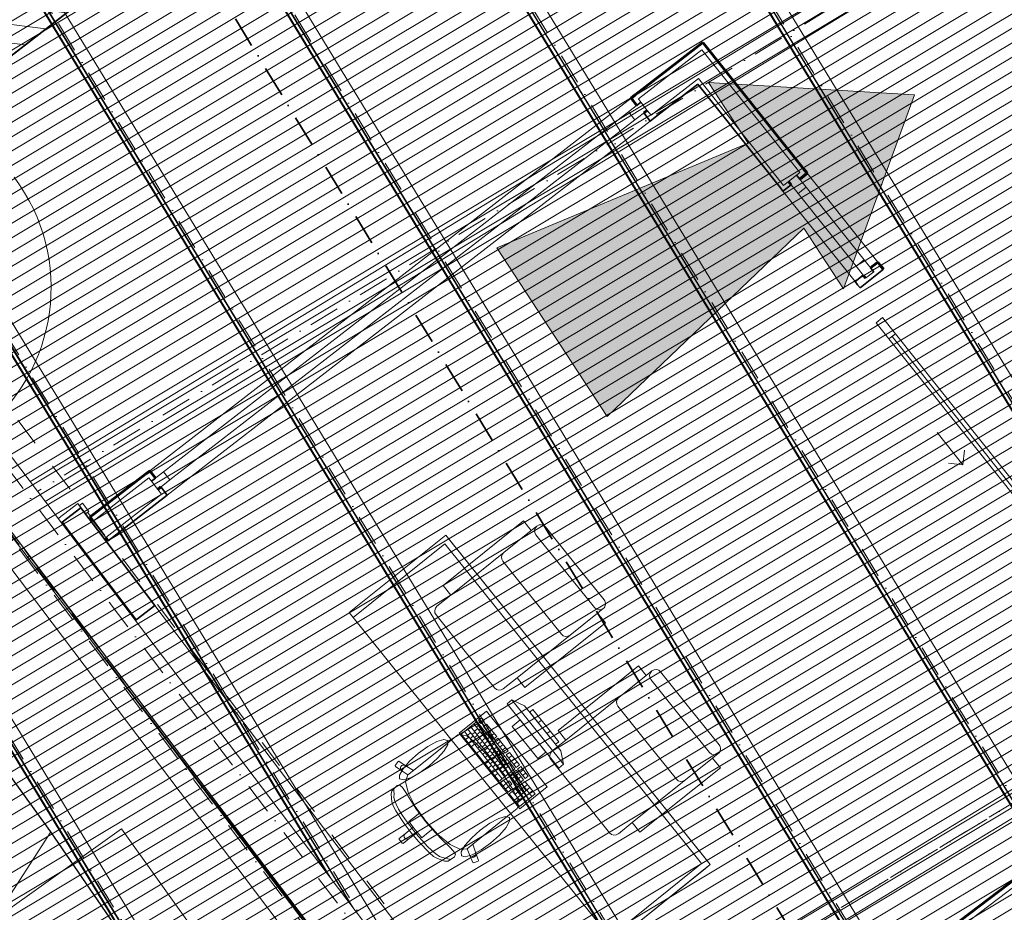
# Model space of a CAD drawing. Header units: millimetres. Extents: x -738537 to 1850049, y -250217 to 604013.
# Tile 199 of 204: x -148199 to -143427, y 492414 to 496740. Entities that reach past the tile are written whole.
import ezdxf

# ---------------------------------------------------------------- set-up
doc = ezdxf.new("R2010")
doc.units = ezdxf.units.MM
doc.header["$MEASUREMENT"] = 0
doc.set_wipeout_variables(frame=1)
for name, pattern in [('Dashed', [280, 140, -140]), ('Dot & Dashed', [280, 150, -60, 0, -70]), ('Wipeout_Contour', [1000, 0, -1000])]:
    doc.linetypes.add(name, pattern=pattern)
for name, color, linetype, lineweight in [('0_Pen_No__1', 214, 'Continuous', 35), ('0_Pen_No__128', 9, 'Continuous', 0), ('0_Pen_No__161', 1, 'Continuous', 5), ('0_Pen_No__2', 1, 'Continuous', 25), ('0_Pen_No__3', 30, 'Continuous', 15), ('0_Pen_No__4', 5, 'Continuous', 5), ('0_Pen_No__41', 7, 'Continuous', 60), ('0_Pen_No__5', 4, 'Continuous', 5), ('0_Pen_No__6', 7, 'Continuous', 5), ('0_Pen_No__69', 255, 'Continuous', 20), ('0_Pen_No__8', 255, 'Continuous', 0), ('0_Pen_No__90', 255, 'Continuous', 20)]:
    doc.layers.add(name, color=color, linetype=linetype, lineweight=lineweight)
for name, color, linetype, lineweight, true_color in [('0_Pen_No__168', 7, 'Continuous', 5, 0x996633), ('0_Pen_No__21', 7, 'Continuous', 0, 0x00ff4d), ('0_Pen_No__7', 7, 'Continuous', 5, 0x9f07ff)]:
    doc.layers.add(name, color=color, linetype=linetype, lineweight=lineweight, true_color=true_color)

msp = doc.modelspace()

# ---------------------------------------------------------------- linework, layer by layer
at = {"layer": '0_Pen_No__3', "color": 7, "linetype": 'Continuous', "lineweight": 15}
msp.add_lwpolyline([(-161459.3, 523616.4), (-162528.4, 524819), (-165486.5, 522193.5), (-164417.7, 520986.2), (-165655.5, 519885.8), (-158661.4, 512020.6), (-161000.3, 509940.8), (-160550.1, 509434.5), (-160072.2, 509869.7), (-146311.3, 491713.3), (-146288.8, 491683.7), (-141875.7, 485860.3), (-134132.3, 489842.1), (-149778.1, 515524.1), (-150456.9, 515110.5), (-159275.2, 525087.2), (-159407, 524970.1), (-159640.9, 525233.1)], close=True, dxfattribs=at)

# ---------------------------------------------------------------- next in the draw order: wipeouts: each hides what was drawn before it
at = {"color": 254, "linetype": 'Wipeout_Contour', "lineweight": 0, "ltscale": 4357763.73173579}
msp.add_wipeout([(-149231.7, 495566.4), (-151654.9, 493828.1), (-149846.7, 491292.2), (-147885.5, 492689.7), (-147704.9, 492818.4), (-142495, 485532.1), (-141870.4, 485853.3), (-149134.5, 495438.3)], dxfattribs=at)

# ---------------------------------------------------------------- next in the draw order: hatches: boundary and pattern name
at = {"layer": '0_Pen_No__128', "linetype": 'Continuous', "lineweight": 0, "true_color": 0x2f2f2f}
h = msp.add_hatch(color=250, dxfattribs=at)
h.paths.add_polyline_path([(-145028.6, 496009.4), (-147092.2, 494411.9), (-144971.7, 491672.6), (-142908.1, 493270.1)])
h.paths.add_polyline_path([(-145038.8, 492438.4), (-146441.9, 494250.9), (-145209.2, 495205.2), (-143806.1, 493392.6)], flags=0)

# ---------------------------------------------------------------- next in the draw order: linework, layer by layer
at = {"layer": '0_Pen_No__3', "color": 7, "linetype": 'Continuous', "lineweight": 15}
for points in [[(-145028.6, 496009.4), (-147092.2, 494411.9), (-144971.7, 491672.6), (-142908.1, 493270.1)], [(-149231.7, 495566.4), (-151654.9, 493828.1), (-149846.7, 491292.2), (-147885.5, 492689.7), (-147704.9, 492818.4), (-142495, 485532.1), (-141870.4, 485853.3), (-149134.5, 495438.3)], [(-145038.8, 492438.4), (-146441.9, 494250.9), (-145209.2, 495205.2), (-143806.1, 493392.6)]]:
    msp.add_lwpolyline(points, close=True, dxfattribs=at)

# ---------------------------------------------------------------- next in the draw order: wipeouts: each hides what was drawn before it
at = {"color": 254, "linetype": 'Wipeout_Contour', "lineweight": 0, "ltscale": 3274114.801400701}
msp.add_wipeout([(-149340.7, 495713.2), (-141882.9, 485858.3), (-134439.9, 489683.9), (-140343.8, 499375), (-143093.9, 497699.8), (-144273.6, 499635.7)], dxfattribs=at)

# ---------------------------------------------------------------- next in the draw order: hatches: boundary and pattern name
at = {"layer": '0_Pen_No__128', "linetype": 'Continuous', "lineweight": 0}
h = msp.add_hatch(dxfattribs=at)
h.set_pattern_fill('PATTERN__TILES_ANGLED', color=9, style=0, pattern_type=2)
h.set_pattern_definition([(31.22, (-141300, 493150), (-207350, 342060), []), (121.22, (-141300, 493150), (342060, 207350), [])])
h.paths.add_polyline_path([(-149340.7, 495713.2), (-141882.9, 485858.3), (-134439.9, 489683.9), (-140343.8, 499375), (-143093.9, 497699.8), (-144273.6, 499635.7)])
at = {"layer": '0_Pen_No__7', "linetype": 'Continuous', "lineweight": 5, "true_color": 0x3f3f3f}
h = msp.add_hatch(dxfattribs=at)
h.set_pattern_fill('HATCH__BRICK', color=250, style=0, pattern_type=2)
h.set_pattern_definition([(352.743617, (433276.26, 499609.01), (11.367854, 89.27918), [])])
h.paths.add_polyline_path([(-144273.6, 499635.7), (-144389.5, 499824.1), (-149301.3, 496021.9), (-149168.4, 495846.6)])
msp.add_hatch(color=250, dxfattribs=at).paths.add_polyline_path([(-148081.1, 494238.7), (-147722.3, 493765.2), (-147634.6, 493831.7), (-147993.4, 494305.1)])

# ---------------------------------------------------------------- next in the draw order: linework, layer by layer
at = {"layer": '0_Pen_No__1', "color": 7, "linetype": 'Dot & Dashed', "lineweight": 35}
msp.add_line((-157791, 514205), (-135467, 477560.9), dxfattribs=at)
at = {"layer": '0_Pen_No__1', "color": 7, "linetype": 'Continuous', "lineweight": 35}
for p, q in [((-145188.4, 496339.6), (-145208.2, 496324.3)), ((-145173.6, 496287.8), (-145143, 496248.3)), ((-145173.6, 496287.8), (-145143, 496248.3)), ((-145127.2, 496260.5), (-145143, 496248.3)), ((-145127.2, 496260.5), (-145143, 496248.3)), ((-144434.1, 495986.6), (-144418.5, 495967.1)), ((-144460.7, 495939.8), (-144499.8, 495908.6)), ((-144460.7, 495939.8), (-144499.8, 495908.6)), ((-144512.3, 495924.3), (-144499.8, 495908.6)), ((-144512.3, 495924.3), (-144499.8, 495908.6)), ((-144012.4, 495529.9), (-144125.8, 495439.5)), ((-144012.4, 495529.9), (-144125.8, 495439.5)), ((-144060.1, 495517.4), (-144075.7, 495537)), ((-144111.6, 495501.9), (-144150.7, 495470.7)), ((-144111.6, 495501.9), (-144150.7, 495470.7)), ((-144138.3, 495455.1), (-144150.7, 495470.7)), ((-144138.3, 495455.1), (-144150.7, 495470.7)), ((-144138.3, 495455.1), (-144125.8, 495439.5)), ((-144138.3, 495455.1), (-144125.8, 495439.5)), ((-147560.4, 494502.8), (-147540.6, 494518.1)), ((-147514, 494475.5), (-147483.3, 494436)), ((-147514, 494475.5), (-147483.3, 494436)), ((-147499.2, 494423.7), (-147483.3, 494436)), ((-147499.2, 494423.7), (-147483.3, 494436)), ((-147993.4, 494305.1), (-147901.8, 494374.6)), ((-147993.4, 494305.1), (-147901.8, 494374.6)), ((-147993.4, 494305.1), (-147901.8, 494374.6)), ((-147901.8, 494374.6), (-147879.4, 494345.1)), ((-147901.8, 494374.6), (-147879.4, 494345.1)), ((-147901.8, 494374.6), (-147879.4, 494345.1)), ((-148081.1, 494238.7), (-148041.2, 494268.9)), ((-148081.1, 494238.7), (-148041.2, 494268.9)), ((-148081.1, 494238.7), (-148041.2, 494268.9)), ((-148041.2, 494268.9), (-147993.4, 494305.1)), ((-148041.2, 494268.9), (-147993.4, 494305.1)), ((-148041.2, 494268.9), (-147993.4, 494305.1)), ((-147993.4, 494305.1), (-147634.6, 493831.7)), ((-148132.9, 494199.4), (-148081.1, 494238.7)), ((-148132.9, 494199.4), (-148081.1, 494238.7)), ((-148132.9, 494199.4), (-148081.1, 494238.7)), ((-148081.1, 494238.7), (-147722.3, 493765.2)), ((-148172.7, 494169.2), (-148132.9, 494199.4)), ((-148172.7, 494169.2), (-148132.9, 494199.4)), ((-148172.7, 494169.2), (-148132.9, 494199.4)), ((-148172.7, 494169.2), (-148132.9, 494199.4)), ((-148172.7, 494169.2), (-148132.9, 494199.4)), ((-148172.7, 494169.2), (-148150.4, 494139.7)), ((-148172.7, 494169.2), (-148150.4, 494139.7)), ((-148172.7, 494169.2), (-148150.4, 494139.7)), ((-147543, 493901.1), (-147634.6, 493831.7)), ((-147543, 493901.1), (-147634.6, 493831.7)), ((-147634.6, 493831.7), (-147722.3, 493765.2)), ((-147634.6, 493831.7), (-147722.3, 493765.2)), ((-147722.3, 493765.2), (-147782.1, 493719.9)), ((-147722.3, 493765.2), (-147782.1, 493719.9)), ((-147782.1, 493719.9), (-147813.9, 493695.8)), ((-147782.1, 493719.9), (-147813.9, 493695.8)), ((-147782.1, 493719.9), (-147813.9, 493695.8))]:
    msp.add_line(p, q, dxfattribs=at)
for points in [[(-149168.4, 495846.6), (-144273.6, 499635.7)], [(-149073.2, 495920.2), (-146258.9, 498098.8)], [(-145127.2, 496260.5), (-144912.7, 496426.6)], [(-144912.7, 496426.6), (-144512.3, 495924.3)], [(-147769.3, 494214.5), (-147499.2, 494423.7)], [(-147543, 493901.1), (-147901.8, 494374.6)], [(-147858.1, 494329.2), (-147842.8, 494309.4)], [(-148172.7, 494169.2), (-147813.9, 493695.8)]]:
    msp.add_lwpolyline(points, dxfattribs=at)
at = {"layer": '0_Pen_No__168', "color": 25, "linetype": 'Continuous', "lineweight": 5, "true_color": 0x996633}
msp.add_lwpolyline([(-149340.7, 495713.2), (-141882.9, 485858.3), (-134439.9, 489683.9), (-140343.8, 499375), (-143093.9, 497699.8), (-144273.6, 499635.7)], close=True, dxfattribs=at)
at = {"layer": '0_Pen_No__2', "color": 7, "linetype": 'Continuous', "lineweight": 25}
for p, q in [((-148047.4, 492804.3), (-149703.9, 495074.5)), ((-144399.4, 489731.2), (-147944.5, 493857.9)), ((-142949, 485362.4), (-148047.4, 492804.3))]:
    msp.add_line(p, q, dxfattribs=at)
at = {"layer": '0_Pen_No__21', "color": 100, "linetype": 'Continuous', "lineweight": 0, "true_color": 0x00ff4d}
for p, q in [((-144892.7, 496593.9), (-145200.7, 496355.4)), ((-144418.5, 495999.1), (-144892.7, 496593.9)), ((-145139.4, 496276.3), (-144909.4, 496454.5)), ((-144909.4, 496454.5), (-144496.7, 495936.7)), ((-145200.7, 496355.4), (-145188.4, 496339.6)), ((-145157.8, 496300), (-145188.4, 496339.6)), ((-145157.8, 496300), (-145188.4, 496339.6)), ((-145157.8, 496300), (-145188.4, 496339.6)), ((-145139.4, 496276.3), (-145157.8, 496300)), ((-144473.2, 495955.4), (-144434.1, 495986.6)), ((-144473.2, 495955.4), (-144434.1, 495986.6)), ((-144473.2, 495955.4), (-144434.1, 495986.6)), ((-144418.5, 495999.1), (-144434.1, 495986.6)), ((-144496.7, 495936.7), (-144473.2, 495955.4)), ((-144099.2, 495486.3), (-144060.1, 495517.4)), ((-144099.2, 495486.3), (-144060.1, 495517.4)), ((-147572.6, 494518.6), (-147842.8, 494309.4)), ((-147572.6, 494518.6), (-147560.4, 494502.8)), ((-147529.8, 494463.3), (-147560.4, 494502.8)), ((-147529.8, 494463.3), (-147560.4, 494502.8)), ((-147529.8, 494463.3), (-147560.4, 494502.8)), ((-147511.4, 494439.5), (-147529.8, 494463.3)), ((-147781.5, 494230.4), (-147511.4, 494439.5)), ((-142403.8, 493279.5), (-145362.4, 491035.9))]:
    msp.add_line(p, q, dxfattribs=at)
msp.add_lwpolyline([(-147842.8, 494309.4), (-147781.5, 494230.4)], dxfattribs=at)
at = {"layer": '0_Pen_No__3', "color": 7, "linetype": 'Continuous', "lineweight": 15}
for p, q in [((-145235.7, 496359.8), (-147568.2, 494553.7)), ((-145143, 496248.3), (-147483.3, 494436)), ((-144040.5, 495565), (-144383.3, 495995.1)), ((-144150.7, 495470.7), (-144499.8, 495908.6)), ((-143753, 494739.2), (-143628.3, 494582.8)), ((-143628.3, 494582.8), (-143620.4, 494653.1)), ((-143628.3, 494582.8), (-143698.5, 494590.7)), ((-148056.3, 494288.8), (-147916.9, 494394.5)), ((-147901.8, 494374.6), (-148041.2, 494268.9)), ((-147916.9, 494394.5), (-147901.8, 494374.6)), ((-147909.6, 494384.9), (-147894.5, 494396.4)), ((-147879.4, 494345.1), (-147909.6, 494384.9)), ((-147894.5, 494396.4), (-147864.3, 494356.5)), ((-147864.3, 494356.5), (-147879.4, 494345.1)), ((-148041.2, 494268.9), (-148056.3, 494288.8)), ((-148187.8, 494189.1), (-148148, 494219.3)), ((-148148, 494219.3), (-148132.9, 494199.4)), ((-148195.7, 494168.1), (-148180.6, 494179.5)), ((-148172.7, 494169.2), (-148187.8, 494189.1)), ((-148180.6, 494179.5), (-148150.4, 494139.7)), ((-148132.9, 494199.4), (-148172.7, 494169.2)), ((-148165.5, 494128.2), (-148195.7, 494168.1)), ((-148150.4, 494139.7), (-148165.5, 494128.2)), ((-147543, 493901.1), (-145824.6, 491633.7)), ((-147813.9, 493695.8), (-146095.5, 491428.4))]:
    msp.add_line(p, q, dxfattribs=at)
msp.add_arc((-148930.3, 495442), 884, 307.1575, 37.1575, dxfattribs=at)
at = {"layer": '0_Pen_No__4', "color": 7, "linetype": 'Continuous', "lineweight": 5}
for p, q in [((-146146.8, 493997.8), (-145757.2, 494310.7)), ((-145757.2, 494310.7), (-145719.6, 494263.9)), ((-145719.6, 494263.9), (-145692.2, 494285.9)), ((-145650.1, 494281.3), (-145508.1, 494104.6)), ((-146601.8, 493866.1), (-146157.7, 494222.7)), ((-146157.7, 494222.7), (-146134.3, 494241.5)), ((-146134.3, 494241.5), (-146115.5, 494218.1)), ((-146109.2, 493951), (-145719.6, 494263.9)), ((-145554.9, 494067), (-145696.8, 494243.7)), ((-146138.9, 494199.4), (-146583, 493842.7)), ((-144894.5, 492649.9), (-146138.9, 494199.4)), ((-146115.5, 494218.1), (-144871.1, 492668.7)), ((-145715.4, 493938.1), (-145857.4, 494114.8)), ((-145366.2, 493927.9), (-145508.1, 494104.6)), ((-145554.9, 494067), (-145413, 493890.3)), ((-146109.2, 493951), (-146146.8, 493997.8)), ((-146176.5, 493897), (-146109.2, 493951)), ((-145715.4, 493938.1), (-145573.5, 493761.4)), ((-145398.2, 493863.7), (-145370.8, 493885.7)), ((-146583, 493842.7), (-146601.8, 493866.1)), ((-146039.2, 493678.1), (-146181.1, 493854.8)), ((-145787.8, 493550.8), (-145398.2, 493863.7)), ((-145360.6, 493816.9), (-145398.2, 493863.7)), ((-145750.2, 493504), (-145360.6, 493816.9)), ((-146039.2, 493678.1), (-145897.2, 493501.4)), ((-145589.5, 493295.5), (-145199.9, 493608.4)), ((-145199.9, 493608.4), (-145162.3, 493561.6)), ((-145551.9, 493248.7), (-145162.3, 493561.6)), ((-145162.3, 493561.6), (-145134.9, 493583.5)), ((-145092.7, 493578.9), (-144950.8, 493402.2)), ((-145855.1, 493496.8), (-145787.8, 493550.8)), ((-145787.8, 493550.8), (-145750.2, 493504)), ((-144997.6, 493364.7), (-145139.5, 493541.4)), ((-145813.2, 493443), (-145836.5, 493424.3)), ((-145836.5, 493424.3), (-145586.1, 493112.4)), ((-145562.7, 493131.2), (-145813.2, 493443)), ((-145813.2, 493443), (-145752.2, 493415)), ((-145752.2, 493415), (-145576.9, 493196.7)), ((-145158.1, 493235.8), (-145300, 493412.5)), ((-145711.6, 493396.4), (-145727.2, 493383.9)), ((-145727.2, 493383.9), (-145601.9, 493227.9)), ((-145586.3, 493240.4), (-145711.6, 493396.4)), ((-144997.6, 493364.7), (-144855.7, 493187.9)), ((-144808.9, 493225.5), (-144950.8, 493402.2)), ((-145983.5, 493338.6), (-146059.1, 493277.9)), ((-146013.7, 493314.3), (-145845.1, 493104.4)), ((-145998.6, 493326.5), (-145814.6, 493097.4)), ((-145986.3, 493311.2), (-145971.2, 493323.3)), ((-145799.5, 493109.6), (-145983.5, 493338.6)), ((-145960.8, 493356.8), (-145975.9, 493344.7)), ((-145975.9, 493344.7), (-145963.6, 493329.4)), ((-145963.6, 493329.4), (-145948.5, 493341.6)), ((-145948.5, 493341.6), (-145960.8, 493356.8)), ((-145936.3, 493326.3), (-145951.4, 493314.1)), ((-145951.4, 493314.1), (-145902.3, 493253.1)), ((-145887.2, 493265.2), (-145936.3, 493326.3)), ((-145773.9, 493346.3), (-145812.9, 493315)), ((-145812.9, 493315), (-145687.7, 493159)), ((-145648.7, 493190.3), (-145773.9, 493346.3)), ((-145685.4, 493331.9), (-145669.8, 493344.4)), ((-146075.4, 493274.1), (-146099.6, 493254.6)), ((-146065.8, 493275.9), (-146075.4, 493274.1)), ((-146032.6, 493268.3), (-146065.8, 493275.9)), ((-146059.1, 493277.9), (-145875.1, 493048.9)), ((-146043.9, 493290), (-145860, 493061)), ((-146030.5, 493267.1), (-146032.6, 493268.3)), ((-145993.4, 493238), (-146030.5, 493267.1)), ((-146028.8, 493302.2), (-145844.9, 493073.1)), ((-146028.6, 493270.9), (-146013.5, 493283.1)), ((-146016.4, 493255.7), (-146001.2, 493267.8)), ((-146007.4, 493275.5), (-145992.2, 493287.6)), ((-145995.3, 493291.4), (-145980.2, 493303.6)), ((-145995.1, 493260.2), (-145980, 493272.3)), ((-145983, 493276.1), (-145967.9, 493288.3)), ((-145974.1, 493295.9), (-145958.9, 493308.1)), ((-145970.8, 493260.9), (-145955.7, 493273)), ((-145961.8, 493280.7), (-145946.7, 493292.8)), ((-145949.5, 493265.4), (-145934.4, 493277.5)), ((-145939.1, 493298.9), (-145924, 493311)), ((-145926.9, 493283.6), (-145911.7, 493295.7)), ((-145914.6, 493268.3), (-145899.5, 493280.5)), ((-145902.3, 493253.1), (-145887.2, 493265.2)), ((-145643.7, 493279.9), (-145628.1, 493292.4)), ((-145551.9, 493248.7), (-145589.5, 493295.5)), ((-146127.7, 493232), (-146290.8, 493101.1)), ((-146099.6, 493254.6), (-146127.7, 493232)), ((-146037.6, 493251.2), (-146022.5, 493263.3)), ((-146023.8, 493234), (-146008.7, 493246.1)), ((-146010, 493216.8), (-145994.9, 493229)), ((-146004.1, 493240.4), (-145989, 493252.5)), ((-145944.8, 493188.9), (-145993.4, 493238)), ((-145991.8, 493225.1), (-145976.7, 493237.3)), ((-145982.8, 493244.9), (-145967.7, 493257.1)), ((-145979.6, 493209.9), (-145964.5, 493222)), ((-145970.6, 493229.6), (-145955.5, 493241.8)), ((-145958.5, 493245.6), (-145943.4, 493257.7)), ((-145958.3, 493214.4), (-145943.2, 493226.5)), ((-145946.3, 493230.3), (-145931.1, 493242.5)), ((-145937.3, 493250.1), (-145922.1, 493262.3)), ((-145934, 493215.1), (-145918.9, 493227.2)), ((-145925, 493234.8), (-145909.9, 493247)), ((-145912.7, 493219.6), (-145897.6, 493231.7)), ((-145881.1, 493257.6), (-145896.2, 493245.4)), ((-145896.2, 493245.4), (-145847.1, 493184.4)), ((-145883.9, 493230.2), (-145868.8, 493242.3)), ((-145832, 493196.5), (-145881.1, 493257.6)), ((-145871.7, 493214.9), (-145856.6, 493227)), ((-145619.2, 493194.7), (-145551.9, 493248.7)), ((-145601.9, 493227.9), (-145586.3, 493240.4)), ((-145158.1, 493235.8), (-145016.2, 493059)), ((-145967.3, 493194.6), (-145952.2, 493206.7)), ((-145955, 493179.3), (-145939.9, 493191.5)), ((-145946.1, 493199.1), (-145930.9, 493211.2)), ((-145944.1, 493188.1), (-145944.8, 493188.9)), ((-145892, 493127.3), (-145944.1, 493188.1)), ((-145942.8, 493164.1), (-145927.7, 493176.2)), ((-145933.8, 493183.8), (-145918.7, 493196)), ((-145921.7, 493199.8), (-145906.6, 493211.9)), ((-145921.5, 493168.6), (-145906.4, 493180.7)), ((-145909.5, 493184.5), (-145894.4, 493196.7)), ((-145900.5, 493204.3), (-145885.4, 493216.5)), ((-145897.2, 493169.3), (-145882.1, 493181.4)), ((-145888.2, 493189), (-145873.1, 493201.2)), ((-145876, 493173.8), (-145860.8, 493185.9)), ((-145863.7, 493158.5), (-145848.6, 493170.6)), ((-145859.4, 493199.6), (-145844.3, 493211.8)), ((-145847.1, 493184.4), (-145832, 493196.5)), ((-145825.9, 493188.9), (-145841, 493176.7)), ((-145841, 493176.7), (-145792, 493115.6)), ((-145828.8, 493161.4), (-145813.6, 493173.6)), ((-145776.8, 493127.8), (-145825.9, 493188.9)), ((-145687.7, 493159), (-145648.7, 493190.3)), ((-145562.7, 493131.2), (-145576.9, 493196.7)), ((-144840.9, 493161.4), (-144813.5, 493183.3)), ((-146365.4, 493144.7), (-146378.4, 493124.6)), ((-146378.4, 493124.6), (-146377.6, 493120.5)), ((-146361.2, 493145.6), (-146365.4, 493144.7)), ((-146330.2, 493125.1), (-146361.2, 493145.6)), ((-146346.8, 493125), (-146350.9, 493120.9)), ((-146341.5, 493127.3), (-146346.8, 493125)), ((-146335.6, 493127.3), (-146341.5, 493127.3)), ((-146330.2, 493125.1), (-146335.6, 493127.3)), ((-146290.8, 493101.1), (-146330.2, 493125.1)), ((-145942.6, 493132.8), (-145927.5, 493145)), ((-145930.5, 493148.8), (-145915.4, 493160.9)), ((-145927.2, 493113.7), (-145912.1, 493125.9)), ((-145918.3, 493133.5), (-145903.1, 493145.7)), ((-145909.3, 493153.3), (-145894.1, 493165.4)), ((-145906, 493118.3), (-145890.9, 493130.4)), ((-145897, 493138), (-145881.9, 493150.2)), ((-145892, 493127.3), (-145843.9, 493063.3)), ((-145885, 493154), (-145869.8, 493166.1)), ((-145884.7, 493122.8), (-145869.6, 493134.9)), ((-145872.7, 493138.7), (-145857.6, 493150.9)), ((-145860.4, 493123.5), (-145845.3, 493135.6)), ((-145851.4, 493143.2), (-145836.3, 493155.4)), ((-145839.2, 493128), (-145824.1, 493140.1)), ((-145816.5, 493146.2), (-145801.4, 493158.3)), ((-145804.2, 493130.9), (-145789.1, 493143.1)), ((-145792, 493115.6), (-145776.8, 493127.8)), ((-145481.8, 492975.8), (-145623.8, 493152.5)), ((-145586.1, 493112.4), (-145562.7, 493131.2)), ((-145230.5, 492848.5), (-144840.9, 493161.4)), ((-144803.3, 493114.6), (-144840.9, 493161.4)), ((-146377.6, 493120.5), (-146346.5, 493100)), ((-146350.9, 493120.9), (-146353.1, 493115.4)), ((-146353.1, 493115.4), (-146353, 493109.5)), ((-146353, 493109.5), (-146350.7, 493104.1)), ((-146350.7, 493104.1), (-146346.5, 493100)), ((-146346.5, 493100), (-146317.6, 493079.4)), ((-146317.6, 493079.4), (-146328.4, 493048.5)), ((-146317.6, 493079.4), (-146290.8, 493101.1)), ((-146317.5, 493079.6), (-146317.6, 493079.4)), ((-145911.9, 493094.7), (-145896.8, 493106.8)), ((-145896.6, 493075.6), (-145881.5, 493087.7)), ((-145893.7, 493103), (-145878.6, 493115.1)), ((-145875.1, 493048.9), (-145799.5, 493109.6)), ((-145872.5, 493107.5), (-145857.4, 493119.6)), ((-145860.2, 493092.2), (-145845.1, 493104.4)), ((-145848.2, 493108.2), (-145833, 493120.3)), ((-145793.4, 493101.9), (-145823.6, 493077.6)), ((-145823.6, 493077.6), (-145786.9, 493031.8)), ((-145811.4, 493062.4), (-145781.1, 493086.7)), ((-145808.5, 493089.8), (-145771.7, 493044)), ((-145756.6, 493056.1), (-145793.4, 493101.9)), ((-145770.7, 493120.1), (-145785.8, 493108)), ((-145785.8, 493108), (-145749, 493062.2)), ((-145773.6, 493092.7), (-145758.5, 493104.9)), ((-145733.9, 493074.3), (-145770.7, 493120.1)), ((-145761.3, 493077.5), (-145746.2, 493089.6)), ((-145749, 493062.2), (-145733.9, 493074.3)), ((-145192.9, 492801.7), (-144803.3, 493114.6)), ((-146369.6, 493027.7), (-146395.7, 493002.5)), ((-146356.4, 493029.7), (-146369.6, 493027.7)), ((-146343.2, 493018.2), (-146356.4, 493029.7)), ((-146328.4, 493048.5), (-146315.8, 492994.8)), ((-145853.9, 493053.4), (-145869, 493041.2)), ((-145869, 493041.2), (-145832.2, 492995.4)), ((-145856.7, 493025.9), (-145841.6, 493038.1)), ((-145841.6, 493038.1), (-145853.9, 493053.4)), ((-145843.9, 493063.3), (-145843.3, 493062.4)), ((-145843.3, 493062.4), (-145805.8, 493004.3)), ((-145826.5, 493050.2), (-145841.6, 493038.1)), ((-145841.6, 493038.1), (-145829.4, 493022.8)), ((-145829.4, 493022.8), (-145814.2, 493035)), ((-145814.2, 493035), (-145826.5, 493050.2)), ((-145750.5, 493048.5), (-145826.1, 492987.8)), ((-145799.1, 493047.1), (-145768.9, 493071.4)), ((-145798.7, 492984.6), (-145738.2, 493033.2)), ((-145786.9, 493031.8), (-145756.6, 493056.1)), ((-145765.6, 493036.3), (-145716.5, 492975.3)), ((-145701.4, 492987.4), (-145750.5, 493048.5)), ((-146395.7, 493002.5), (-146399.3, 492986.1)), ((-146399.3, 492986.1), (-146395.5, 492949.3)), ((-146385.5, 493006.7), (-146385.8, 493011.3)), ((-146385.6, 492998.6), (-146385.5, 493006.7)), ((-146384.7, 492987.7), (-146385.6, 492998.6)), ((-146385.3, 492972.3), (-146384.7, 492987.7)), ((-146327.1, 492994), (-146343.2, 493018.2)), ((-146303.3, 492955), (-146327.1, 492994)), ((-146315.8, 492994.8), (-146281.7, 492926.9)), ((-145844.5, 493010.7), (-145829.4, 493022.8)), ((-145832.2, 492995.4), (-145817.1, 493007.6)), ((-145817.1, 493007.6), (-145829.4, 493022.8)), ((-145826.1, 492987.8), (-145777, 492926.7)), ((-145811, 492999.9), (-145774.2, 492954.1)), ((-145805.8, 493004.3), (-145785.4, 492961.8)), ((-145801.6, 492957.2), (-145726, 493018)), ((-145795.8, 493012.1), (-145746.8, 492951)), ((-145789.3, 492942), (-145713.7, 493002.7)), ((-145780.7, 493024.2), (-145743.9, 492978.4)), ((-145777, 492926.7), (-145701.4, 492987.4)), ((-146395.5, 492949.3), (-146388.7, 492929.2)), ((-146383, 492957.2), (-146385.3, 492972.3)), ((-146375.1, 492937.4), (-146383, 492957.2)), ((-146362.7, 492914.1), (-146375.1, 492937.4)), ((-146275, 492912.4), (-146303.3, 492955)), ((-145785.4, 492961.8), (-145784.7, 492959.6)), ((-145784.7, 492959.6), (-145784.4, 492925.5)), ((-145481.8, 492975.8), (-145339.9, 492799.1)), ((-146388.7, 492929.2), (-146376.3, 492906)), ((-146376.3, 492906), (-146335.9, 492844.6)), ((-146346.8, 492888.4), (-146362.7, 492914.1)), ((-146328.5, 492861.5), (-146346.8, 492888.4)), ((-146260.1, 492896.2), (-146290.3, 492872)), ((-146281.7, 492926.9), (-146260.1, 492896.2)), ((-146231.6, 492854.6), (-146275, 492912.4)), ((-146260.1, 492896.2), (-146231.1, 492855)), ((-145812.5, 492897.1), (-145840.6, 492874.5)), ((-145788.3, 492916.5), (-145812.5, 492897.1)), ((-145784.4, 492925.5), (-145788.3, 492916.5)), ((-146335.9, 492844.6), (-146301.6, 492798.4)), ((-146308.7, 492834.6), (-146328.5, 492861.5)), ((-146290.3, 492872), (-146313.6, 492853.3)), ((-146313.6, 492853.3), (-146292.7, 492827.2)), ((-146231.6, 492854.6), (-146184.5, 492799.7)), ((-146197.1, 492817.8), (-146231.1, 492855)), ((-145840.6, 492874.5), (-146003.6, 492743.6)), ((-145297.7, 492794.5), (-145230.5, 492848.5)), ((-145230.5, 492848.5), (-145192.9, 492801.7)), ((-146330.4, 492794.6), (-146359.2, 492771.5)), ((-146334.1, 492790.1), (-146335.9, 492784.5)), ((-146330.4, 492794.6), (-146334.1, 492790.1)), ((-146292.7, 492827.2), (-146330.4, 492794.6)), ((-146271.5, 492800.8), (-146311.5, 492771)), ((-146288.6, 492808.8), (-146308.7, 492834.6)), ((-146263.8, 492754.9), (-146301.6, 492798.4)), ((-146292.7, 492827.2), (-146282.1, 492814)), ((-146288.6, 492808.8), (-146267.8, 492783.6)), ((-146271.5, 492800.8), (-146282.1, 492814)), ((-146250.6, 492774.8), (-146271.5, 492800.8)), ((-146227.2, 492793.5), (-146250.6, 492774.8)), ((-146197.1, 492817.8), (-146227.2, 492793.5)), ((-146171.8, 492790.1), (-146197.1, 492817.8)), ((-146184.5, 492799.7), (-146149, 492762.9)), ((-146112.8, 492742), (-146171.8, 492790.1)), ((-146359.2, 492771.5), (-146359.6, 492767.2)), ((-146359.6, 492767.2), (-146352.1, 492757.8)), ((-146344.5, 492748.4), (-146352.1, 492757.8)), ((-146340.3, 492747.9), (-146344.5, 492748.4)), ((-146311.5, 492771), (-146340.3, 492747.9)), ((-146335.9, 492784.5), (-146335.3, 492778.7)), ((-146335.3, 492778.7), (-146332.6, 492773.4)), ((-146328.1, 492769.6), (-146332.6, 492773.4)), ((-146322.5, 492767.9), (-146328.1, 492769.6)), ((-146316.7, 492768.3), (-146322.5, 492767.9)), ((-146311.5, 492771), (-146316.7, 492768.3)), ((-146267.8, 492783.6), (-146245.7, 492758.5)), ((-146212.6, 492702.2), (-146263.8, 492754.9)), ((-146245.7, 492758.5), (-146223.4, 492734.7)), ((-146149, 492762.9), (-146116.1, 492731.2)), ((-146063.2, 492718.2), (-146112.8, 492742)), ((-146030.6, 492722.1), (-146003.6, 492743.6)), ((-146003.6, 492743.6), (-145988.7, 492699.9)), ((-146223.4, 492734.7), (-146201.8, 492713.7)), ((-146192.6, 492685), (-146212.6, 492702.2)), ((-146201.8, 492713.7), (-146181.7, 492696.5)), ((-146181.7, 492696.5), (-146164, 492684.6)), ((-146116.1, 492731.2), (-146095.9, 492710.3)), ((-146095.9, 492710.3), (-146087.5, 492694.9)), ((-146087.5, 492694.9), (-146092.3, 492682.5)), ((-146030.6, 492722.1), (-146063.2, 492718.2)), ((-146030.4, 492722.1), (-146030.6, 492722.1)), ((-146016.7, 492689.4), (-146030.6, 492722.1)), ((-145987.7, 492694.1), (-145989, 492688.4)), ((-145988.7, 492699.9), (-145987.7, 492694.1)), ((-145988.7, 492699.9), (-145975.4, 492665.2)), ((-146174.5, 492674), (-146192.6, 492685)), ((-146139.4, 492662.4), (-146174.5, 492674)), ((-146164, 492684.6), (-146149.8, 492679.1)), ((-146149.8, 492679.1), (-146134.6, 492676.3)), ((-146122.5, 492662.4), (-146139.4, 492662.4)), ((-146134.6, 492676.3), (-146124.1, 492673.1)), ((-146124.1, 492673.1), (-146116.2, 492671.4)), ((-146092.3, 492682.5), (-146122.5, 492662.4)), ((-146116.2, 492671.4), (-146111.8, 492670.2)), ((-146013.6, 492684.4), (-146016.7, 492689.4)), ((-146003.4, 492654.6), (-146016.7, 492689.4)), ((-146008.8, 492681), (-146013.6, 492684.4)), ((-146003.1, 492679.6), (-146008.8, 492681)), ((-145999.6, 492652.9), (-146003.4, 492654.6)), ((-145997.3, 492680.6), (-146003.1, 492679.6)), ((-145977.1, 492661.3), (-145999.6, 492652.9)), ((-145992.4, 492683.7), (-145997.3, 492680.6)), ((-145989, 492688.4), (-145992.4, 492683.7)), ((-145975.4, 492665.2), (-145977.1, 492661.3)), ((-145338.6, 492293.2), (-144894.5, 492649.9)), ((-144852.3, 492645.3), (-144875.7, 492626.5)), ((-144871.1, 492668.7), (-144852.3, 492645.3)), ((-144875.7, 492626.5), (-145319.8, 492269.8))]:
    msp.add_line(p, q, dxfattribs=at)
for points in [[(-146134.3, 494241.5), (-144852.3, 492645.3), (-145319.8, 492269.8), (-146601.8, 493866.1)], [(-145936.4, 493388.9), (-146069, 493282.5), (-145774.7, 492916), (-145642.1, 493022.5)], [(-146266.5, 493184.7), (-146309, 493146.6), (-146341.2, 493109.6), (-146358.2, 493079.2), (-146357.4, 493060), (-146338.9, 493055.1), (-146305.6, 493065.2), (-146262.4, 493088.6), (-146216, 493122), (-146173.5, 493160.1), (-146141.3, 493197.1), (-146124.3, 493227.5), (-146125.1, 493246.7), (-146143.6, 493251.6), (-146176.9, 493241.5), (-146220.1, 493218.1)], [(-145916.7, 492749.3), (-145963.1, 492715.9), (-146006.3, 492692.5), (-146039.6, 492682.4), (-146058.1, 492687.3), (-146058.9, 492706.5), (-146041.9, 492736.9), (-146009.7, 492773.9), (-145967.1, 492812), (-145920.8, 492845.4), (-145877.6, 492868.8), (-145844.2, 492878.9), (-145825.8, 492874), (-145824.9, 492854.8), (-145842, 492824.4), (-145874.2, 492787.4)]]:
    msp.add_lwpolyline(points, close=True, dxfattribs=at)
for centre, start, end in [((-145673.5, 494262.5), 128.768, 218.768), ((-145673.5, 494262.5), 38.768, 128.768), ((-145834, 494133.6), 128.768, 218.768), ((-146157.7, 493873.6), 128.768, 218.768), ((-145389.6, 493909.1), 218.768, 308.768), ((-145389.6, 493909.1), 308.768, 38.768), ((-145550.1, 493780.2), 218.768, 308.768), ((-145116.1, 493560.2), 128.768, 218.768), ((-145116.1, 493560.2), 38.768, 128.768), ((-145873.8, 493520.2), 218.768, 308.768), ((-145276.6, 493431.3), 128.768, 218.768), ((-144832.3, 493206.7), 308.768, 38.768), ((-145600.4, 493171.3), 128.768, 218.768), ((-144832.3, 493206.7), 218.768, 308.768), ((-144992.8, 493077.8), 218.768, 308.768), ((-145316.5, 492817.8), 218.768, 308.768)]:
    msp.add_arc(centre, 30, start, end, dxfattribs=at)
at = {"layer": '0_Pen_No__41', "color": 7, "linetype": 'Continuous', "lineweight": 60}
for p, q in [((-145216, 496375.1), (-145235.7, 496359.8)), ((-145216, 496375.1), (-145235.7, 496359.8)), ((-145208.2, 496324.3), (-145235.7, 496359.8)), ((-145208.2, 496324.3), (-145235.7, 496359.8)), ((-145157.8, 496300), (-145173.6, 496287.8)), ((-144418.5, 495967.1), (-144383.3, 495995.1)), ((-144418.5, 495967.1), (-144383.3, 495995.1)), ((-144398.9, 496014.7), (-144383.3, 495995.1)), ((-144398.9, 496014.7), (-144383.3, 495995.1)), ((-144473.2, 495955.4), (-144460.7, 495939.8)), ((-144075.7, 495537), (-144040.5, 495565)), ((-144075.7, 495537), (-144040.5, 495565)), ((-144024.9, 495545.5), (-144040.5, 495565)), ((-144024.9, 495545.5), (-144040.5, 495565)), ((-144024.9, 495545.5), (-144012.4, 495529.9)), ((-144099.2, 495486.3), (-144111.6, 495501.9)), ((-147587.9, 494538.4), (-147568.2, 494553.7)), ((-147587.9, 494538.4), (-147568.2, 494553.7)), ((-147540.6, 494518.1), (-147568.2, 494553.7)), ((-147540.6, 494518.1), (-147568.2, 494553.7)), ((-147529.8, 494463.3), (-147514, 494475.5))]:
    msp.add_line(p, q, dxfattribs=at)
for points in [[(-144888.5, 496628.7), (-145216, 496375.1)], [(-144398.9, 496014.7), (-144888.5, 496628.7)], [(-147587.9, 494538.4), (-147858.1, 494329.2)], [(-147781.5, 494230.4), (-147769.3, 494214.5)], [(-142419.4, 493299.1), (-145377.5, 491055.9)]]:
    msp.add_lwpolyline(points, dxfattribs=at)
at = {"layer": '0_Pen_No__5', "color": 7, "linetype": 'Dot & Dashed', "lineweight": 5}
for p, q in [((-170943, 524499.7), (-136359.9, 478867.9)), ((-135238.8, 497907.2), (-150877.1, 488380.1))]:
    msp.add_line(p, q, dxfattribs=at)
at = {"layer": '0_Pen_No__6', "color": 7, "linetype": 'Continuous', "lineweight": 5}
for p, q in [((-138385.3, 486665.6), (-154557, 513210.8)), ((-138383.4, 486666.7), (-154555.1, 513211.9)), ((-138330, 486699.3), (-154501.7, 513244.5)), ((-138402.3, 486655.2), (-154574, 513200.5)), ((-138400.4, 486656.4), (-154572.1, 513201.6)), ((-138398.7, 486657.4), (-154570.4, 513202.6)), ((-139239.3, 486145.3), (-155411, 512690.5)), ((-139237.4, 486146.4), (-155409.1, 512691.7)), ((-139184, 486179), (-155355.7, 512724.2)), ((-139256.3, 486135), (-155428, 512680.2)), ((-139254.4, 486136.1), (-155426.1, 512681.3)), ((-139252.7, 486137.1), (-155424.4, 512682.4)), ((-140110.3, 485614.7), (-156282, 512159.9)), ((-140108.4, 485615.9), (-156280.1, 512161.1)), ((-140106.7, 485616.9), (-156278.4, 512162.1)), ((-140093.3, 485625), (-156265, 512170.3)), ((-140091.5, 485626.2), (-156263.1, 512171.4)), ((-140038, 485658.7), (-156209.7, 512203.9)), ((-140892, 485138.4), (-157063.7, 511683.7)), ((-140964.3, 485094.4), (-157136, 511639.7)), ((-140962.4, 485095.6), (-157134.1, 511640.8)), ((-140960.7, 485096.6), (-157132.4, 511641.8)), ((-140947.3, 485104.8), (-157119, 511650)), ((-140945.5, 485105.9), (-157117.1, 511651.1)), ((-141746.1, 484618.2), (-157917.7, 511163.4)), ((-141818.3, 484574.2), (-157990, 511119.4)), ((-141816.4, 484575.3), (-157988.1, 511120.5)), ((-141814.7, 484576.3), (-157986.4, 511121.6)), ((-141801.3, 484584.5), (-157973, 511129.7)), ((-141799.5, 484585.6), (-157971.1, 511130.9)), ((-142597.9, 484094.4), (-158771.7, 510643.1)), ((-142670.2, 484050.4), (-158844, 510599.1)), ((-142668.3, 484051.6), (-158842.1, 510600.3)), ((-142666.6, 484052.6), (-158840.4, 510601.3)), ((-142653.2, 484060.7), (-158827, 510609.5)), ((-142651.3, 484061.9), (-158825.1, 510610.6)), ((-141781.9, 485843), (-159600.3, 509384.5)), ((-141925.4, 485734.3), (-159743.8, 509275.9)), ((-145188.4, 496339.6), (-145247.7, 496293.7)), ((-145247.7, 496293.7), (-147501.1, 494548.7)), ((-145247.7, 496293.7), (-145217.1, 496254.1)), ((-145217.1, 496254.1), (-145157.8, 496300)), ((-147470.5, 494509.2), (-145217.1, 496254.1)), ((-144434.1, 495986.6), (-144387.3, 495928)), ((-144426.4, 495896.8), (-144473.2, 495955.4)), ((-144387.3, 495928), (-144426.4, 495896.8)), ((-144145.9, 495544.9), (-144426.4, 495896.8)), ((-144387.3, 495928), (-144106.8, 495576.1)), ((-144145.9, 495544.9), (-144106.8, 495576.1)), ((-144106.8, 495576.1), (-144060.1, 495517.4)), ((-144099.2, 495486.3), (-144145.9, 495544.9)), ((-144017.5, 495295.6), (-144048.8, 495270.7)), ((-144048.8, 495270.7), (-143986.4, 495192.5)), ((-143955.2, 495217.4), (-144017.5, 495295.6)), ((-143986.4, 495192.5), (-143955.2, 495217.4)), ((-143970.8, 495204.9), (-143347.4, 494423)), ((-148379.5, 494715.2), (-148065.4, 494300.7)), ((-148142.7, 494242.1), (-148456.8, 494656.6)), ((-147501.1, 494548.7), (-147560.4, 494502.8)), ((-147529.8, 494463.3), (-147470.5, 494509.2)), ((-147470.5, 494509.2), (-147501.1, 494548.7)), ((-148157, 494231.3), (-148065.4, 494300.7)), ((-148041.2, 494268.9), (-148132.9, 494199.4)), ((-148065.4, 494300.7), (-148041.2, 494268.9)), ((-148132.9, 494199.4), (-148157, 494231.3)), ((-147736.8, 493660.2), (-147782.1, 493719.9)), ((-147821.9, 493689.7), (-147776.6, 493630)), ((-147776.6, 493630), (-147736.8, 493660.2)), ((-146109, 491512.3), (-147736.8, 493660.2)), ((-147776.6, 493630), (-146148.8, 491482.1))]:
    msp.add_line(p, q, dxfattribs=at)
at = {"layer": '0_Pen_No__6', "color": 7, "linetype": 'Dot & Dashed', "lineweight": 5}
for p, q in [((-138375.6, 486671.5), (-154547.2, 513216.7)), ((-139229.6, 486151.2), (-155401.3, 512696.5)), ((-140083.6, 485631), (-156255.3, 512176.2)), ((-140937.6, 485110.7), (-157109.3, 511655.9)), ((-141791.6, 484590.4), (-157963.3, 511135.7)), ((-142643.5, 484066.7), (-158817.3, 510615.4))]:
    msp.add_line(p, q, dxfattribs=at)
at = {"layer": '0_Pen_No__6', "color": 7, "linetype": 'Continuous', "lineweight": 5}
for points in [[(-143986.4, 495192.5), (-143363.1, 494410.6), (-143347.4, 494423), (-143970.8, 495204.9)], [(-143970.8, 495204.9), (-143347.4, 494423), (-143331.8, 494435.5), (-143955.2, 495217.4)], [(-148471.1, 494645.7), (-148157, 494231.3), (-148065.4, 494300.7), (-148379.5, 494715.2)]]:
    msp.add_lwpolyline(points, close=True, dxfattribs=at)
at = {"layer": '0_Pen_No__69', "color": 255, "linetype": 'Dot & Dashed', "lineweight": 20}
for p, q in [((-141855.7, 485791.4), (-159674.2, 509333)), ((-139962.9, 499420.3), (-150750.1, 492845.8)), ((-150523.3, 497312.3), (-146021.5, 491414.5)), ((-138011.3, 496218.2), (-148798.4, 489643.6))]:
    msp.add_line(p, q, dxfattribs=at)
at = {"layer": '0_Pen_No__7', "color": 250, "linetype": 'Continuous', "lineweight": 5, "true_color": 0x3f3f3f}
msp.add_line((-148325.2, 492377.1), (-148047.4, 492804.3), dxfattribs=at)
at = {"layer": '0_Pen_No__90', "color": 255, "linetype": 'Continuous', "lineweight": 20}
for p, q in [((-139994.1, 499471.6), (-150763.5, 492907.8)), ((-139931.7, 499369.1), (-150701, 492805.4)), ((-138042.5, 496269.4), (-148811.8, 489705.7)), ((-137980, 496167), (-148749.4, 489603.2)), ((-145981.8, 491444.9), (-148232.7, 494393.8)), ((-148312.2, 494333.1), (-146061.3, 491384.2))]:
    msp.add_line(p, q, dxfattribs=at)

# ---------------------------------------------------------------- next in the draw order: wipeouts: each hides what was drawn before it
at = {"color": 254, "linetype": 'Wipeout_Contour', "lineweight": 0, "ltscale": 2186476.245808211}
msp.add_wipeout([(-149342.4, 495711.9), (-146061.2, 491383.5), (-145885.9, 491516.4), (-149168.4, 495846.6)], dxfattribs=at)

# ---------------------------------------------------------------- next in the draw order: hatches: boundary and pattern name
at = {"layer": '0_Pen_No__6', "linetype": 'Continuous', "lineweight": 5}
h = msp.add_hatch(dxfattribs=at)
h.set_pattern_fill('PLYWOOD', style=0, pattern_type=2)
h.set_pattern_definition([(30.91126, (-145540.38, 496948.763), (-30.8226, 51.47784), [])])
h.paths.add_polyline_path([(-140835.3, 501014, -0.122241), (-144380.8, 499067.8, -0.034856), (-146392.9, 498761.9, 0.038123), (-148405.1, 498456.1, 0.140012), (-152230.1, 496141.3), (-144272.4, 483079.1), (-133797, 489460.8)])
at = {"layer": '0_Pen_No__8', "linetype": 'Continuous', "lineweight": 0, "true_color": 0xffffff}
msp.add_hatch(color=7, dxfattribs=at).paths.add_polyline_path([(-143862.3, 496375.4), (-144861.5, 496434.7), (-144669.3, 496141.2), (-145886.6, 495633.2), (-145351.7, 494816.5), (-144399.5, 495729.2), (-144207.3, 495435.7)])

# ---------------------------------------------------------------- next in the draw order: linework, layer by layer
at = {"layer": '0_Pen_No__161', "color": 1, "linetype": 'Dashed', "lineweight": 5}
for points in [[(-134080.8, 489757.6), (-134363.5, 489612.2), (-141432.8, 485974.3), (-141774.5, 485715.3), (-160005.6, 509770.4), (-160426.5, 509387.1), (-167789, 517831.7), (-164294.1, 520938.8), (-165362.9, 522146.1), (-162404.8, 524771.6), (-161335.7, 523569.1), (-159386.3, 525311.6), (-150333.3, 515063.1), (-149723.6, 515434.6)], [(-134568.4, 489894.8), (-134521.3, 489919), (-141617.3, 486267.4), (-141696.8, 486207.1), (-159948.4, 510289.2), (-160398.1, 509879.6), (-167304.4, 517800.9), (-163807.6, 520909.7), (-164876.2, 522116.8), (-162433.6, 524284.8), (-161363.7, 523081.3), (-159415.1, 524823.1), (-150400.5, 514618.2), (-149838.7, 514960.5)]]:
    msp.add_lwpolyline(points, close=True, dxfattribs=at)
at = {"layer": '0_Pen_No__3', "color": 7, "linetype": 'Continuous', "lineweight": 15}
msp.add_lwpolyline([(-143862.3, 496375.4), (-144861.5, 496434.7), (-144669.3, 496141.2), (-145886.6, 495633.2), (-145351.7, 494816.5), (-144399.5, 495729.2), (-144207.3, 495435.7)], close=True, dxfattribs=at)
for points in [[(-145885.9, 491516.4), (-149168.4, 495846.6)], [(-149342.4, 495711.9), (-146061.2, 491383.5)]]:
    msp.add_lwpolyline(points, dxfattribs=at)
at = {"layer": '0_Pen_No__5', "color": 7, "linetype": 'Dot & Dashed', "lineweight": 5}
for p, q in [((-170943, 524499.7), (-136359.9, 478867.9)), ((-135238.8, 497907.2), (-150877.1, 488380.1))]:
    msp.add_line(p, q, dxfattribs=at)

doc.saveas('drawing.dxf')
